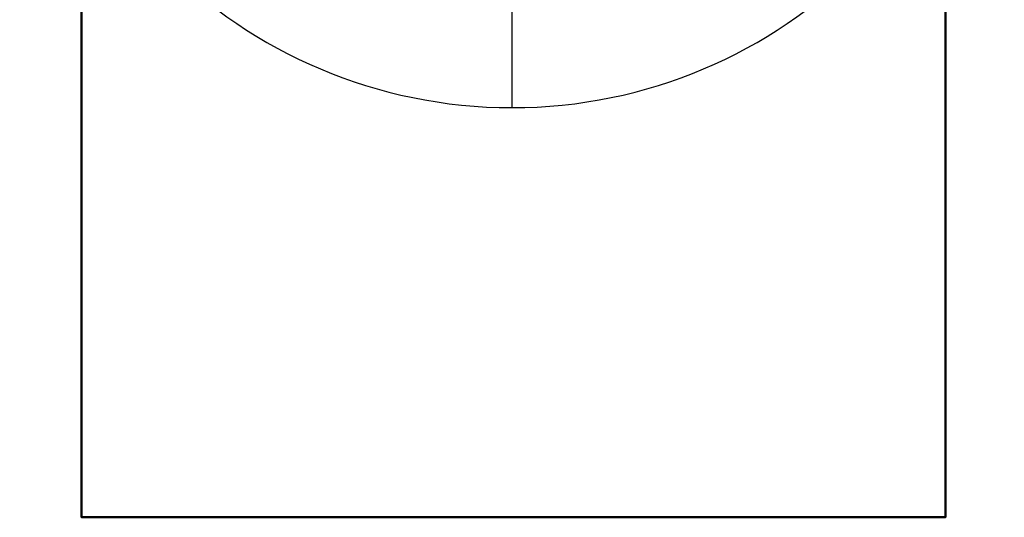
# Model space of a CAD drawing. Header units: millimetres. Extents: x -695 to 695, y -1115 to 611.
# Tile 1 of 256: x -612 to 608, y -1115 to -500. Entities that reach past the tile are written whole.
import ezdxf

# ---------------------------------------------------------------- set-up
doc = ezdxf.new("R2010")
doc.units = ezdxf.units.MM
doc.layers.add('A-GENM', color=13, linetype='Continuous', lineweight=40)

# ---------------------------------------------------------------- blocks, each defined once
blk = doc.blocks.new('Maintenance r21 - Maintenance r21-751643-Vignette 3D')
at = {"layer": 'A-GENM', "transparency": 33554471}
mesh = blk.add_polyface(dxfattribs=at)
corners = [(535, 469, 754), (-535, 469, 754), (-535, -469, 754), (535, -469, 754)]
mesh.append_faces([[corners[k] for k in face] for face in [(3, 0, 1, 2)]])
mesh = blk.add_polyface(dxfattribs=at)
corners = [(535, 469), (535, -469), (-535, -469), (-535, 469)]
mesh.append_faces([[corners[k] for k in face] for face in [(2, 3, 0, 1)]])
mesh = blk.add_polyface(dxfattribs=at)
corners = [(-535, 469, 754), (535, 469, 754), (535, 469), (-535, 469)]
mesh.append_faces([[corners[k] for k in face] for face in [(0, 1, 2, 3)]])
mesh = blk.add_polyface(dxfattribs=at)
corners = [(-535, -469, 754), (-535, 469, 754), (-535, 469), (-535, -469)]
mesh.append_faces([[corners[k] for k in face] for face in [(0, 1, 2, 3)]])
mesh = blk.add_polyface(dxfattribs=at)
corners = [(535, 469, 754), (535, -469, 754), (535, -469), (535, 469)]
mesh.append_faces([[corners[k] for k in face] for face in [(0, 1, 2, 3)]])
mesh = blk.add_polyface(dxfattribs=at)
corners = [(535, -469, 754), (-535, -469, 754), (-535, -469), (535, -469)]
mesh.append_faces([[corners[k] for k in face] for face in [(0, 1, 2, 3)]])

msp = doc.modelspace()

# ---------------------------------------------------------------- linework, layer by layer
at = {"color": 94, "lineweight": 30}
msp.add_line((-2, 610.6, 128.4), (-2, -608.6, 128.4), dxfattribs=at)
at = {"color": 94, "lineweight": 30, "extrusion": (0, 0, -1)}
msp.add_circle((2, 1, -128.4), 609.6, dxfattribs=at)

# ---------------------------------------------------------------- block references
at = {"layer": 'A-GENM', "transparency": 33554471, "extrusion": (0, -1, 0), "rotation": 180}
msp.add_blockref('Maintenance r21 - Maintenance r21-751643-Vignette 3D', (0, 470.7, 361.5), dxfattribs=at)

doc.saveas('drawing.dxf')
